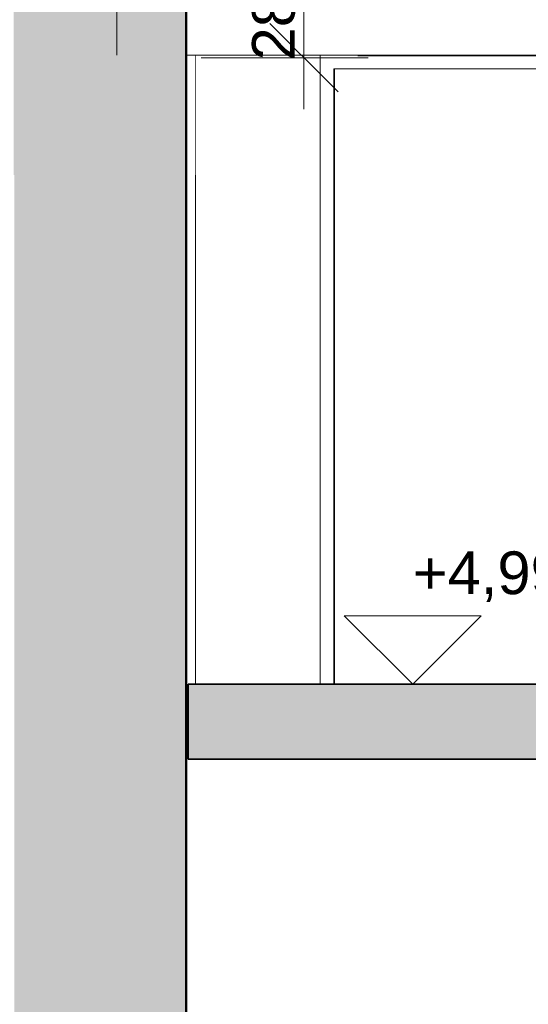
# Model space of a CAD drawing. Header units: millimetres. Extents: x -20699 to 32021, y -4298 to 11971.
# Tile 49 of 74: x -9425 to -7938, y 4053 to 6934. Entities that reach past the tile are written whole.
import ezdxf

# ---------------------------------------------------------------- set-up
doc = ezdxf.new("R2010")
doc.units = ezdxf.units.MM
doc.header["$MEASUREMENT"] = 0
doc.linetypes.add('Wipeout_Contour', pattern=[1000, 0, -1000])
for name, color, linetype in [('A-A_1_3D prvky model', 7, 'Continuous'), ('A-A_1_Bourané_Konstrukce - střechy a skořepiny', 7, 'Continuous'), ('A-A_1_Bourané_Kóty - SP', 7, 'Continuous'), ('A-A_1_Bourané_Výplně – Řezové', 7, 'Continuous'), ('A-A_1_Konstrukce - nosné', 7, 'Continuous'), ('A-A_1_Kóty - SP', 7, 'Continuous'), ('A-A_1_Popis', 7, 'Continuous'), ('A-A_1_Výplně - Povrchové', 7, 'Continuous'), ('A-A_1_Výplně – Řezové', 7, 'Continuous')]:
    doc.layers.add(name, color=color, linetype=linetype)
doc.styles.add('GENEROVANÝ_STYL_2', font='txt')

msp = doc.modelspace()

# ---------------------------------------------------------------- linework, layer by layer
at = {"layer": 'A-A_1_Bourané_Konstrukce - střechy a skořepiny', "color": 42, "linetype": 'Continuous', "lineweight": 13, "true_color": 0xe4ad2c}
msp.add_line((-9141.2, 7110), (-9141.2, 6830), dxfattribs=at)

# ---------------------------------------------------------------- wipeouts: each hides what was drawn before it
at = {"color": 254, "linetype": 'Wipeout_Contour', "lineweight": 0, "ltscale": 41489.444786}
msp.add_wipeout([(-8506.5, 6790), (-8506.5, 4990), (-8504.7, 4990), (-8504.7, 6790)], dxfattribs=at).dxf.layer = 'A-A_1_Výplně - Povrchové'
at = {"color": 254, "linetype": 'Wipeout_Contour', "lineweight": 0, "ltscale": 61038.242304}
msp.add_wipeout([(-7610.2, 4770), (-8779.7, 4770), (-8779.7, 3480.4), (-6802.2, 3480.4), (-6177.1, 3956.8), (-7332.6, 4690), (-7610.2, 4690)], dxfattribs=at).dxf.layer = 'A-A_1_Výplně - Povrchové'

# ---------------------------------------------------------------- next in the draw order: wipeouts: each hides what was drawn before it
at = {"color": 254, "linetype": 'Wipeout_Contour', "lineweight": 0, "ltscale": 41558.228596}
msp.add_wipeout([(-8546.5, 4990), (-8506.5, 4990), (-8506.5, 6790), (-8546.5, 6790)], dxfattribs=at).dxf.layer = 'A-A_1_Výplně - Povrchové'

# ---------------------------------------------------------------- next in the draw order: wipeouts: each hides what was drawn before it
at = {"color": 254, "linetype": 'Wipeout_Contour', "lineweight": 0, "ltscale": 63519.005576}
msp.add_wipeout([(-8546.5, 6790), (-8506.5, 6790), (-7706.5, 6790), (-7666.5, 6790), (-7666.5, 6830), (-8546.5, 6830)], dxfattribs=at).dxf.layer = 'A-A_1_Výplně - Povrchové'

# ---------------------------------------------------------------- next in the draw order: wipeouts: each hides what was drawn before it
at = {"color": 254, "linetype": 'Wipeout_Contour', "lineweight": 0, "ltscale": 151521.236245}
msp.add_wipeout([(-7593, 7030), (-8914.7, 7030), (-8914.7, 6830), (-8911.2, 6830), (-8911.2, 6480), (-8911.2, 4990), (-8546.5, 4990), (-8546.5, 6830), (-7666.5, 6830), (-7666.5, 4990), (-7606, 4990), (-7606, 5149), (-7621, 5149), (-7621, 5174), (-7593, 5174)], dxfattribs=at).dxf.layer = 'A-A_1_Výplně - Povrchové'

# ---------------------------------------------------------------- next in the draw order: linework, layer by layer
at = {"layer": 'A-A_1_Konstrukce - nosné', "color": 8, "linetype": 'Continuous', "lineweight": 13}
for p, q in [((-8546.5, 6790), (-8546.5, 6830)), ((-8546.5, 6830), (-7666.5, 6830)), ((-8546.5, 4990), (-8546.5, 6790)), ((-8506.5, 6790), (-8506.5, 4990)), ((-7706.5, 6790), (-8506.5, 6790)), ((-8504.7, 6790), (-8504.7, 4990))]:
    msp.add_line(p, q, dxfattribs=at)
at = {"layer": 'A-A_1_Kóty - SP', "color": 7, "linetype": 'Continuous', "lineweight": 13}
for p, q in [((-8276.2, 4990), (-8476.2, 5190)), ((-8476.2, 5190), (-8076.2, 5190)), ((-8076.2, 5190), (-8276.2, 4990))]:
    msp.add_line(p, q, dxfattribs=at)
at = {"layer": 'A-A_1_Kóty - SP', "color": 7, "linetype": 'Continuous', "lineweight": 20}
for q in [(-8426.2, 4990), (-7976.2, 4990)]:
    msp.add_line((-8276.2, 4990), q, dxfattribs=at)
at = {"layer": 'A-A_1_Popis', "color": 7, "linetype": 'Continuous', "lineweight": 50}
msp.add_line((-5123.2, 6830), (-8436.4, 6830), dxfattribs=at)

# ---------------------------------------------------------------- next in the draw order: texts
at = {"layer": 'A-A_1_Kóty - SP', "color": 7, "linetype": 'Continuous', "lineweight": 13, "insert": (-8276.2, 5230), "char_height": 125, "width": 528.001, "attachment_point": 7, "style": 'GENEROVANÝ_STYL_2'}
msp.add_mtext('\\A1;{\\pql;\\fArial|b0|i0|c0|p38;+4,990}', dxfattribs=at)

# ---------------------------------------------------------------- next in the draw order: wipeouts: each hides what was drawn before it
at = {"color": 254, "linetype": 'Wipeout_Contour', "lineweight": 0, "ltscale": 148905.694006}
msp.add_wipeout([(-8937.9, 3480.4), (-8932.2, 3480.4), (-8932.2, 3926.4), (-8837.4, 3926.4), (-8837.4, 3925), (-8812.5, 3925), (-8812.5, 3480), (-8780.8, 3480), (-8779.7, 3480.4), (-8779.7, 4770), (-8932.5, 4770), (-8932.5, 4990), (-8911.2, 4990), (-8911.2, 6480), (-8937.9, 6480)], dxfattribs=at).dxf.layer = 'A-A_1_Výplně - Povrchové'

# ---------------------------------------------------------------- next in the draw order: hatches: boundary and pattern name
at = {"layer": 'A-A_1_Výplně – Řezové', "linetype": 'Continuous', "lineweight": 13}
for points in [[(-9440.4, 3480), (-9439.6, 3480), (-8937.9, 3480.4), (-8937.9, 6480), (-9440.4, 6480)], [(-7619.9, 4770), (-7619.9, 4990), (-8932.5, 4990), (-8932.5, 4770)]]:
    msp.add_hatch(color=254, dxfattribs=at).paths.add_polyline_path(points)

# ---------------------------------------------------------------- next in the draw order: linework, layer by layer
at = {"layer": 'A-A_1_3D prvky model', "color": 7, "linetype": 'Continuous', "lineweight": 35}
for p, q in [((-8932.5, 4990), (-8932.5, 4770)), ((-7619.9, 4990), (-8932.5, 4990)), ((-7619.9, 4770), (-8932.5, 4770))]:
    msp.add_line(p, q, dxfattribs=at)
at = {"layer": 'A-A_1_Konstrukce - nosné', "color": 251, "linetype": 'Continuous', "lineweight": 20, "true_color": 0x6a6a6a}
for p in [(-8911.2, 6830), (-8911.2, 4990)]:
    msp.add_line(p, (-8911.2, 6480), dxfattribs=at)
at = {"layer": 'A-A_1_Konstrukce - nosné', "color": 7, "linetype": 'Continuous', "lineweight": 50}
msp.add_line((-8937.9, 6480), (-8937.9, 3480.4), dxfattribs=at)

# ---------------------------------------------------------------- next in the draw order: wipeouts: each hides what was drawn before it
at = {"color": 254, "linetype": 'Wipeout_Contour', "lineweight": 0, "ltscale": 44534.32975}
msp.add_wipeout([(-8937.9, 6830), (-8937.9, 6480), (-8911.2, 6480), (-8911.2, 6830)], dxfattribs=at).dxf.layer = 'A-A_1_Výplně - Povrchové'

# ---------------------------------------------------------------- next in the draw order: hatches: boundary and pattern name
at = {"layer": 'A-A_1_Bourané_Výplně – Řezové', "linetype": 'Continuous', "lineweight": 0, "true_color": 0xd8d8cb}
msp.add_hatch(color=254, dxfattribs=at).paths.add_polyline_path([(-9442.1, 6822.7), (-8937.9, 6822.7), (-8937.9, 7109.8), (-9442.1, 7109.8)])
at = {"layer": 'A-A_1_Výplně – Řezové', "linetype": 'Continuous', "lineweight": 13}
msp.add_hatch(color=254, dxfattribs=at).paths.add_polyline_path([(-9442.1, 6480), (-8937.9, 6480), (-8937.9, 6830), (-9442.1, 6830)])

# ---------------------------------------------------------------- next in the draw order: linework, layer by layer
at = {"layer": 'A-A_1_Bourané_Konstrukce - střechy a skořepiny', "color": 42, "linetype": 'Continuous', "lineweight": 50, "true_color": 0xe4ad2c}
msp.add_line((-8937.9, 7109.8), (-8937.9, 6822.7), dxfattribs=at)
at = {"layer": 'A-A_1_Bourané_Konstrukce - střechy a skořepiny', "color": 42, "linetype": 'Continuous', "lineweight": 13, "true_color": 0xe4ad2c}
msp.add_line((-8936.4, 7109.8), (-8936.4, 6822.7), dxfattribs=at)
at = {"layer": 'A-A_1_Konstrukce - nosné', "color": 7, "linetype": 'Continuous', "lineweight": 50}
for q in [(-8941.6, 6830), (-8937.9, 6480)]:
    msp.add_line((-8937.9, 6830), q, dxfattribs=at)
at = {"layer": 'A-A_1_Konstrukce - nosné', "color": 251, "linetype": 'Continuous', "lineweight": 20, "true_color": 0x6a6a6a}
msp.add_line((-8937.9, 6830), (-5123.2, 6830), dxfattribs=at)

# ---------------------------------------------------------------- next in the draw order: wipeouts: each hides what was drawn before it
at = {"color": 254, "linetype": 'Wipeout_Contour', "lineweight": 0, "ltscale": 84564.726406}
msp.add_wipeout([(-8895, 7060), (-8895, 6830), (-7591, 6830), (-5289.6, 6830), (-5289.6, 6805), (-5274.6, 6805), (-5274.6, 6830), (-5143.8, 6830), (-5143.8, 7060)], dxfattribs=at).dxf.layer = 'A-A_1_Výplně - Povrchové'

# ---------------------------------------------------------------- next in the draw order: linework, layer by layer
at = {"layer": 'A-A_1_Bourané_Kóty - SP', "color": 42, "linetype": 'Continuous', "lineweight": 13, "true_color": 0xe4ad2c}
for p, q in [((-8594.1, 6822.7), (-8594.1, 7109.8)), ((-8694.1, 6922.7), (-8494.1, 6722.7)), ((-8406.6, 6822.7), (-8894.1, 6822.7)), ((-8594.1, 6672.7), (-8594.1, 6822.7))]:
    msp.add_line(p, q, dxfattribs=at)
at = {"layer": 'A-A_1_Konstrukce - nosné', "color": 251, "linetype": 'Continuous', "lineweight": 20, "true_color": 0x6a6a6a}
msp.add_line((-8937.9, 6830), (-5123.2, 6830), dxfattribs=at)

# ---------------------------------------------------------------- next in the draw order: texts
at = {"layer": 'A-A_1_Kóty - SP', "color": 42, "linetype": 'Continuous', "lineweight": 13, "true_color": 0xe4ad2c, "insert": (-8619.1, 6814.9), "char_height": 125, "width": 284.572, "attachment_point": 7, "rotation": 90, "style": 'GENEROVANÝ_STYL_2'}
msp.add_mtext('\\A1;{\\pql;\\fArial|b0|i0|c0|p38;287}', dxfattribs=at)

doc.saveas('drawing.dxf')
